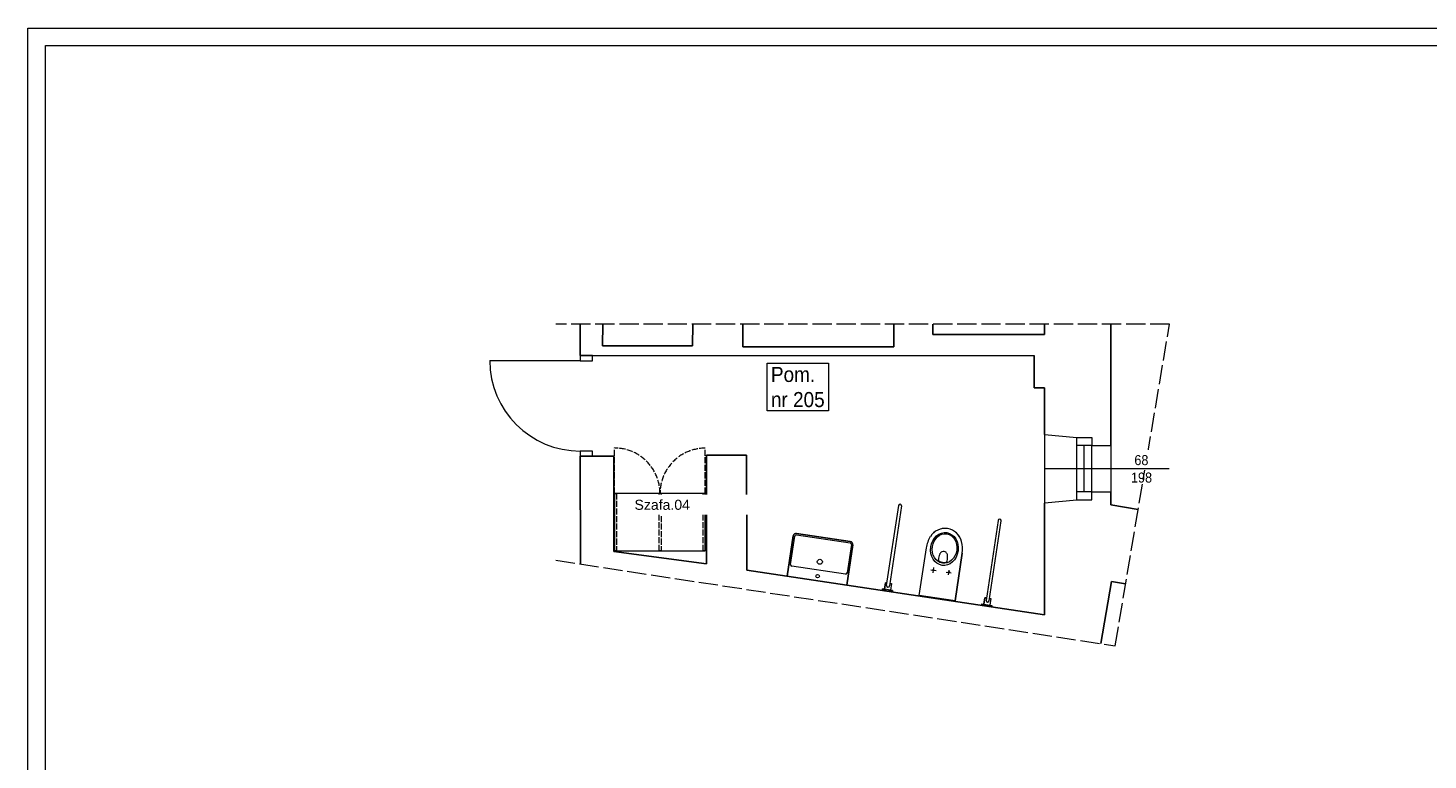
# Model space of a CAD drawing. Header units: centimetres. Extents: x 695802 to 711011, y 25963 to 44188.
# Tile 74 of 157: x 708818 to 710211, y 32633 to 33362. Entities that reach past the tile are written whole.
import ezdxf

# ---------------------------------------------------------------- set-up
doc = ezdxf.new("R2010")
doc.units = ezdxf.units.CM
doc.linetypes.add('ACAD_ISO02W100', pattern=[15, 12, -3])
doc.layers.add('Obrys powierzchni', color=50, linetype='Continuous', lineweight=9, plot=False)
for name, color, linetype, lineweight in [('P-SANR-FIXT', 7, 'Continuous', 5), ('Przekroje', 253, 'Continuous', 20), ('Przekrojowa', 253, 'Continuous', 25), ('S3_drzwi_istniejące', 7, 'Continuous', 0), ('S3_meble ruchome', 253, 'Continuous', 9), ('S3_okna', 70, 'Continuous', 9), ('S3_wymiary', 4, 'Continuous', 0), ('S3_zabudowa kuchenna', 3, 'Continuous', 5), ('Widokowa', 140, 'Continuous', 9)]:
    doc.layers.add(name, color=color, linetype=linetype, lineweight=lineweight)
doc.layers.add('S3_opis pomieszczeń', color=7, linetype='Continuous', lineweight=0, true_color=0xb5b5b5)
doc.styles.add('ARIELCE', font='arial.ttf', dxfattribs={"width": 0.9})
doc.styles.get("Standard").update_dxf_attribs({"font": 'romans.shx'})

# ---------------------------------------------------------------- blocks, each defined once
blk = doc.blocks.new('zw$5741')
at = {"layer": 'Przekroje', "ltscale": 1.6}
blk.add_lwpolyline([(0, 0), (31.2, 8.5), (45.8, 11), (44.5, 18.7), (63.2, 21.8)], dxfattribs=at)
at = {"layer": 'S3_okna'}
for p, q in [((-11.5, 67), (0, 0)), ((31.2, 8.5), (20.8, 69.4)), ((36.7, 64.2), (22.1, 61.7)), ((37.2, 17.4), (29.4, 63)), ((44.5, 18.7), (29.9, 16.2))]:
    blk.add_line(p, q, dxfattribs=at)
blk.add_lwpolyline([(0, 0), (31.2, 8.5), (45.8, 11), (44.5, 18.7), (63.2, 21.8)], dxfattribs=at)
at = {"layer": 'S3_okna', "ltscale": 1.6, "insert": (93.9, 64.3), "char_height": 10, "width": 42.363, "attachment_point": 3, "rotation": 9.7223, "style": 'ARIELCE', "bg_fill": 2}
blk.add_mtext('{\\fArial|b0|i0|c238|p34;68}', dxfattribs=at)
at = {"layer": 'Przekroje', "ltscale": 1.6}
blk.add_lwpolyline([(-11.5, 67), (20.8, 69.4), (35.4, 71.9), (36.7, 64.2), (55.4, 67.4)], dxfattribs=at)
at = {"layer": 'S3_okna'}
for p, q in [((44.5, 18.7), (36.7, 64.2)), ((55.4, 67.4), (63.2, 21.8))]:
    blk.add_line(p, q, dxfattribs=at)
at = {"layer": 'S3_okna', "ltscale": 1.6}
blk.add_line((116.5, 54.4), (-5.7, 33.5), dxfattribs=at)
at = {"layer": 'S3_okna'}
blk.add_lwpolyline([(-11.5, 67), (20.8, 69.4), (35.4, 71.9), (36.7, 64.2), (55.4, 67.4)], dxfattribs=at)
at = {"layer": 'S3_okna', "ltscale": 1.6, "insert": (100.4, 47.8), "char_height": 10, "width": 42.363, "attachment_point": 3, "rotation": 9.7223, "style": 'ARIELCE'}
blk.add_mtext('{\\fArial|b0|i0|c238|p34;198}', dxfattribs=at)
blk = doc.blocks.new('PLM_Washbasin_2D - PLM_Washbasin_Wall_Mounted_Rectangle_600x450-V80-PARTER PW 1do50 - C')
at = {"layer": 'P-SANR-FIXT', "color": 8, "true_color": 0x808080}
for p, q in [((-30, -1.5), (-30, -42)), ((-30, -42), (-30, -1.5)), ((30, -1.5), (-30, -1.5)), ((-28.5, -42), (-28.5, -13.5)), ((-27, -12), (27, -12)), ((28.5, -13.5), (28.5, -42)), ((30, -42), (30, -1.5)), ((30, -1.5), (30, -42)), ((27, -43.5), (-27, -43.5)), ((-27, -45), (27, -45)), ((27, -45), (-27, -45))]:
    blk.add_line(p, q, dxfattribs=at)
for centre, radius in [((0, -6), 1.75), ((0, -20.5), 2.5)]:
    blk.add_circle(centre, radius, dxfattribs=at)
for centre, radius, start, end in [((-27, -13.5), 1.5, 90, 180), ((27, -13.5), 1.5, 360, 90), ((-27, -42), 3, 180, 270), ((-27, -42), 3, 180, 270), ((-27, -42), 1.5, 180, 270), ((27, -42), 3, 270, 360), ((27, -42), 3, 270, 0), ((27, -42), 1.5, 270, 0)]:
    blk.add_arc(centre, radius, start, end, dxfattribs=at)
blk = doc.blocks.new('zw$F471')
at = {"layer": 'P-SANR-FIXT', "color": 8, "true_color": 0x808080}
for p, q in [((-50.2, 12.6), (-38.2, 92.2)), ((-35.3, 91.8), (-47.2, 12.1)), ((60.7, 77.4), (48.7, -2.3)), ((51.7, -2.7), (63.6, 76.9)), ((-17.8, 2.7), (-10.7, 50)), ((-17.8, 2.7), (-10.7, 50)), ((24.9, 44.6), (17.8, -2.7)), ((17.8, -2.7), (24.9, 44.6)), ((-6.3, 28.2), (-1.1, 27.5)), ((-4, 25.3), (-3.3, 30.4)), ((-52.3, 8.9), (-51.3, 15.3)), ((-51.3, 15.3), (-52.3, 8.9)), ((-51.3, 15.3), (-49.8, 15.1)), ((-49.8, 15.1), (-51.3, 15.3)), ((-46.8, 14.6), (-45.4, 14.4)), ((-46.8, 14.6), (-45.4, 14.4)), ((-45.4, 14.4), (-46.3, 8)), ((-45.4, 14.4), (-46.3, 8)), ((9.1, 25.9), (14.1, 25.2)), ((11.3, 23.3), (12, 27.8)), ((-54.4, 8.2), (-54.2, 9.2)), ((-54.2, 9.2), (-54.4, 8.2)), ((-50.9, 7.6), (-54.4, 8.2)), ((-54.4, 8.2), (-44.5, 6.7)), ((-54.2, 9.2), (-52.3, 8.9)), ((-44.4, 7.7), (-54.2, 9.2)), ((-44.5, 6.7), (-48, 7.2)), ((-46.3, 8), (-44.4, 7.7)), ((-44.4, 7.7), (-44.5, 6.7)), ((-44.5, 6.7), (-44.4, 7.7)), ((17.8, -2.7), (-17.8, 2.7)), ((17.8, -2.7), (-17.8, 2.7)), ((46.6, -6), (47.6, 0.4)), ((47.6, 0.4), (46.6, -6)), ((47.6, 0.4), (49.1, 0.2)), ((49.1, 0.2), (47.6, 0.4)), ((44.5, -6.7), (44.6, -5.7)), ((44.5, -6.7), (44.6, -5.7)), ((48, -7.2), (44.5, -6.7)), ((54.4, -8.2), (44.5, -6.7)), ((44.6, -5.7), (46.6, -6)), ((44.6, -5.7), (54.5, -7.2)), ((54.4, -8.2), (50.9, -7.6)), ((52, -0.2), (53.5, -0.4)), ((52, -0.2), (53.5, -0.4)), ((53.5, -0.4), (52.6, -6.9)), ((53.5, -0.4), (52.6, -6.9)), ((52.6, -6.9), (54.5, -7.2)), ((54.5, -7.2), (54.4, -8.2)), ((54.5, -7.2), (54.4, -8.2))]:
    blk.add_line(p, q, dxfattribs=at)
for centre in [(-3.7, 27.9), (11.7, 25.6)]:
    blk.add_circle(centre, 0.75, dxfattribs=at)
for centre, radius, start, end in [((-36.8, 92), 1.5, 351.4654, 171.4654), ((62.1, 77.1), 1.5, 351.4654, 171.4654), ((16.7, 46.5), 27.7, 148.0017, 172.6745), ((16.7, 46.5), 27.7, 158.9627, 161.7135), ((8.2, 51.8), 17.6, 82.702, 148.0017), ((8.2, 51.8), 17.6, 128.4012, 133.0882), ((8.2, 51.8), 17.6, 112.725, 117.9787), ((8.2, 51.8), 17.6, 97.6155, 102.3025), ((7.4, 51.9), 17.6, 14.9299, 80.2076), ((7.4, 51.9), 17.6, 60.6137, 65.2991), ((7.4, 51.9), 17.6, 44.9427, 50.1947), ((7.4, 51.9), 17.6, 29.8383, 34.5238), ((-2.4, 49.3), 27.7, 350.2572, 14.9299), ((23.9, 35.6), 22.8, 159.3894, 173.0813), ((7, 41.9), 4.8, 116.6796, 159.1907), ((6.5, 41.9), 4.6, 84.0261, 111.0454), ((6.1, 42), 4.6, 51.8854, 78.9047), ((5.6, 42.1), 4.8, 3.7401, 46.2512), ((-12.4, 41), 22.8, 349.8495, 3.5414), ((-2.4, 49.3), 27.7, 1.2181, 3.9689), ((2.7, 38.2), 1.5, 173.0813, 239.8913), ((6.8, 45.2), 9.61, 239.8913, 283.0395), ((8.6, 37.3), 1.5, 283.0395, 349.8495), ((-48.7, 12.4), 1.5, 171.4654, 351.4654), ((50.2, -2.5), 1.5, 171.4654, 351.4654)]:
    blk.add_arc(centre, radius, start, end, dxfattribs=at)
for centre, major_axis, ratio in [((7.3, 48.9), (2.4, 16.3), 0.829441), ((7.4, 49.4), (2.2, 14.6), 0.831158)]:
    blk.add_ellipse(centre, major_axis=major_axis, ratio=ratio, dxfattribs=at)

msp = doc.modelspace()

# ---------------------------------------------------------------- linework, layer by layer
at = {"layer": 'Przekrojowa', "ltscale": 1.6}
for p, q in [((709367.5, 33066.8), (709367.5, 33035.6)), ((709389.7, 33045.5), (709389.8, 33066.8)), ((709479.2, 33045.5), (709479.3, 33066.8)), ((709529.3, 33066.8), (709529.2, 33044.5)), ((709679.2, 33044.5), (709679.2, 33066.8)), ((709718.2, 33056.5), (709718.2, 33066.8)), ((709829.2, 33066.8), (709829.2, 33056.5)), ((709895.2, 33066.8), (709895.2, 32946.2)), ((709479.2, 33045.5), (709389.7, 33045.5)), ((709829.2, 33056.5), (709718.2, 33056.5)), ((709367.5, 33035.6), (709818.9, 33035.5)), ((709679.2, 33044.5), (709529.2, 33044.5)), ((709818.9, 33003.5), (709818.9, 33035.6)), ((709818.9, 33003.5), (709829.2, 33003.5)), ((709829.2, 32957.1), (709829.2, 33003.5)), ((709367.5, 32935.6), (709367.6, 32828.3)), ((709401, 32935.6), (709367.5, 32935.6)), ((709401, 32935.6), (709401, 32840.6)), ((709492.9, 32936.6), (709492.9, 32828.4)), ((709492.9, 32936.6), (709532.9, 32936.6)), ((709532.9, 32936.6), (709533, 32822)), ((709895.2, 32900), (709895.2, 32887.2)), ((709829.2, 32888.8), (709829.2, 32777.6)), ((709922.4, 32882.5), (709895.2, 32887.2)), ((709401, 32840.6), (709492.9, 32828.4)), ((709829.2, 32777.6), (709533, 32822)), ((709885.2, 32749), (709895.8, 32811)), ((709909.9, 32808.6), (709895.8, 32811))]:
    msp.add_line(p, q, dxfattribs=at)
at = {"layer": 'S3_drzwi_istniejące'}
msp.add_line((709367.5, 33030.6), (709277.5, 33030.6), dxfattribs=at)
for points in [[(709379.5, 33030.6), (709379.5, 33035.6), (709367.5, 33035.6), (709367.5, 33030.6)], [(709379.5, 32935.6), (709379.5, 32940.6), (709367.5, 32940.6), (709367.5, 32935.6)]]:
    msp.add_lwpolyline(points, close=True, dxfattribs=at)
msp.add_arc((709367.5, 33030.6), 90, 179.9992, 269.9992, dxfattribs=at)
at = {"layer": 'S3_meble ruchome', "ltscale": 1.6}
msp.add_lwpolyline([(709401.5, 32841.5), (709491.8, 32841.5), (709491.8, 32898.5), (709401.5, 32898.5)], close=True, dxfattribs=at)
at = {"layer": 'S3_wymiary', "linetype": 'ACAD_ISO02W100', "ltscale": 0.5}
msp.add_line((709401.5, 32898.5), (709401.5, 32943.7), dxfattribs=at)
for points in [[(709401.5, 32898.5), (709403.5, 32898.5), (709403.5, 32841.5), (709401.5, 32841.5)], [(709445.8, 32898.5), (709447.8, 32898.5), (709447.8, 32841.5), (709445.8, 32841.5)], [(709489.8, 32898.5), (709491.8, 32898.5), (709491.8, 32841.5), (709489.8, 32841.5)]]:
    msp.add_lwpolyline(points, close=True, dxfattribs=at)
at = {"layer": 'Widokowa', "linetype": 'ACAD_ISO02W100', "ltscale": 1.6}
msp.add_line((709953.6, 33066.8), (709343, 33066.8), dxfattribs=at)
msp.add_lwpolyline([(709343, 32832.1), (709899.5, 32746.8), (709953.6, 33066.8)], dxfattribs=at)

# ---------------------------------------------------------------- block references
at = {"layer": 'P-SANR-FIXT', "ltscale": 1.6}
msp.add_blockref('zw$F471', (709722.4, 32794.3), dxfattribs=at)
at = {"layer": 'P-SANR-FIXT', "rotation": 171.4653935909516}
msp.add_blockref('PLM_Washbasin_2D - PLM_Washbasin_Wall_Mounted_Rectangle_600x450-V80-PARTER PW 1do50 - C', (709602.7, 32810.2), dxfattribs=at)

# ---------------------------------------------------------------- next in the draw order: block references
at = {"layer": 'Przekroje', "ltscale": 1.6, "rotation": 350.296708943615}
msp.add_blockref('zw$5741', (709829.2, 32889.1), dxfattribs=at)

# ---------------------------------------------------------------- next in the draw order: texts
at = {"layer": 'S3_opis pomieszczeń', "insert": (709557.1, 33024.4), "char_height": 7.5, "attachment_point": 1, "style": 'ARIELCE', "bg_fill": 18}
msp.add_mtext('{\\fArial|b0|i0|c238|p34;\\H2x;Pom.\\Pnr 205}', dxfattribs=at)

# ---------------------------------------------------------------- next in the draw order: linework, layer by layer
at = {"layer": 'Obrys powierzchni', "ltscale": 1.6}
for points in [[(708818.1, 33361.6), (710918.1, 33361.6), (710918.1, 31876.6), (708818.1, 31876.6)], [(708835.6, 33344.1), (710900.6, 33344.1), (710900.6, 31894.1), (708835.6, 31894.1)]]:
    msp.add_lwpolyline(points, close=True, dxfattribs=at)

# ---------------------------------------------------------------- next in the draw order: texts
at = {"layer": 'S3_zabudowa kuchenna', "ltscale": 1.6, "insert": (709421.4, 32892.2), "char_height": 10, "width": 115.299, "attachment_point": 1, "bg_fill": 2}
msp.add_mtext('{\\fArial|b0|i0|c238|p34;Szafa.04}', dxfattribs=at)

# ---------------------------------------------------------------- next in the draw order: linework, layer by layer
at = {"layer": 'S3_wymiary', "linetype": 'ACAD_ISO02W100', "ltscale": 0.5}
msp.add_line((709491.8, 32898.5), (709491.8, 32943.5), dxfattribs=at)
for centre, radius, start, end in [((709401.5, 32898.5), 45.2, 0, 90), ((709491.8, 32898.5), 45, 90, 180)]:
    msp.add_arc(centre, radius, start, end, dxfattribs=at)

doc.saveas('drawing.dxf')
